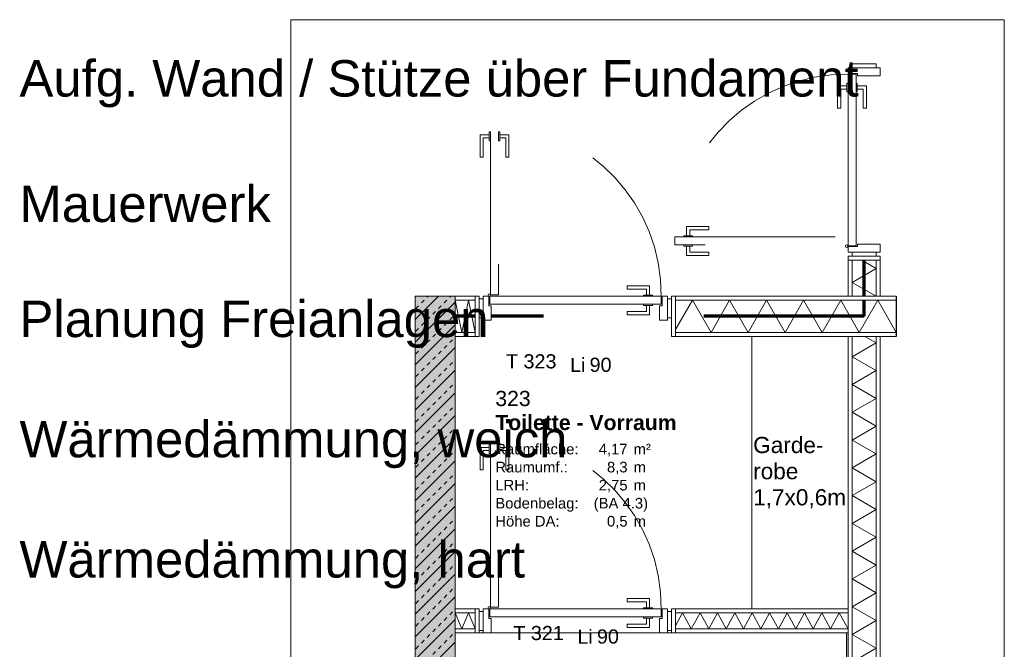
# Model space of a CAD drawing. Header units: metres. Extents: x -49 to 152, y -127 to 99.
# Tile 166 of 177: x 36.21 to 42.35, y -8.28 to -4.35. Entities that reach past the tile are written whole.
import ezdxf
from ezdxf.enums import TextEntityAlignment as Align

# ---------------------------------------------------------------- set-up
doc = ezdxf.new("R2010")
doc.units = ezdxf.units.M
doc.linetypes.add('gestrichelt - 01', pattern=[2, 1, -1])
for name, color, linetype, lineweight, true_color in [('013_Beton und Stahlbetonarbeiten-000 Sichtbeton-333 Außenstütze', 5, 'Continuous', 5, 0x0000ff), ('013_Beton und Stahlbetonarbeiten-000 Sichtbeton-334 Außenwandöf', 5, 'Continuous', 5, 0x0000ff), ('013_Beton und Stahlbetonarbeiten-000 Sichtbeton-341 tragende In', 5, 'Continuous', 5, 0x0000ff), ('013_Beton und Stahlbetonarbeiten-000 Sichtbeton-344 Innenwandöf', 5, 'Continuous', 5, 0x0000ff), ('039_Trockenbauarbeiten-340 Dämmung', 7, 'Continuous', 9, 0xc0c0c0), ('045_Sanitärausstattung-allg.', 9, 'Continuous', 9, 0x808080), ('AV1-Stempel-Türnummern', 7, 'Continuous', 100, 0x02abea)]:
    doc.layers.add(name, color=color, linetype=linetype, lineweight=lineweight, true_color=true_color)
for name, color, linetype, lineweight in [('013_Beton und Stahlbetonarbeiten-340 Innenwände', 7, 'Continuous', 18), ('024_Fliesen_Plattenarbeiten-340 Fliesen', 7, 'Continuous', 9), ('027_Tischlerarbeiten-340 Innentüren', 7, 'Continuous', 9), ('031_Metallbauarbeiten-340 Innentüren _ Elemente', 7, 'Continuous', 9), ('039_Trockenbauarbeiten-340 Gipskarton', 7, 'Continuous', 9), ('_Legende (2D)', 7, 'Continuous', 9), ('_OG 3 (2D)', 7, 'Continuous', 9), ('AV1-Brandschutzkonzept-Brandschutzkonzept', 7, 'Continuous', 5), ('AV1-Stempel-Raumstempel', 7, 'Continuous', 9), ('Keine', 7, 'Continuous', 9)]:
    doc.layers.add(name, color=color, linetype=linetype, lineweight=lineweight)
doc.styles.add('Arial', font='arial.ttf')
doc.styles.add('Arial (bold)', font='arialbd.ttf')

# ---------------------------------------------------------------- blocks, each defined once
blk = doc.blocks.new('Group-57')
at = {"color": 255, "linetype": 'Continuous', "lineweight": 5}
blk.add_wipeout([(39.05, -6.1), (38.925, -6.1), (38.925, -6.3), (39.05, -6.3)], dxfattribs=at).dxf.layer = '039_Trockenbauarbeiten-340 Dämmung'
blk = doc.blocks.new('Group-58')
at = {"layer": '039_Trockenbauarbeiten-340 Dämmung', "transparency": 33554687, "flags": 128}
blk.add_lwpolyline([(39.0502, -6.3), (39.0085, -6.1), (38.9667, -6.3), (38.925, -6.1)], dxfattribs=at)
blk = doc.blocks.new('Group-59')
at = {"layer": '039_Trockenbauarbeiten-340 Dämmung'}
blk.add_blockref('Group-57', (0, 0), dxfattribs=at)
at = {"layer": '039_Trockenbauarbeiten-340 Dämmung', "transparency": 33554687}
blk.add_blockref('Group-58', (0, 0), dxfattribs=at)
blk = doc.blocks.new('Group-60')
at = {"color": 255, "linetype": 'Continuous', "lineweight": 5}
blk.add_wipeout([(39.05, -8.05), (38.925, -8.05), (38.925, -8.15), (39.05, -8.15)], dxfattribs=at).dxf.layer = '039_Trockenbauarbeiten-340 Dämmung'
blk = doc.blocks.new('Group-61')
at = {"layer": '039_Trockenbauarbeiten-340 Dämmung', "transparency": 33554687, "flags": 128}
blk.add_lwpolyline([(39.0502, -8.15), (39.0085, -8.05), (38.9667, -8.15), (38.925, -8.05)], dxfattribs=at)
blk = doc.blocks.new('Group-62')
at = {"layer": '039_Trockenbauarbeiten-340 Dämmung'}
blk.add_blockref('Group-60', (0, 0), dxfattribs=at)
at = {"layer": '039_Trockenbauarbeiten-340 Dämmung', "transparency": 33554687}
blk.add_blockref('Group-61', (0, 0), dxfattribs=at)
blk = doc.blocks.new('Group-725')
at = {"color": 255, "linetype": 'Continuous', "lineweight": 5}
blk.add_wipeout([(-16.075, 13.45), (-15.825, 13.45), (-15.825, 13.6), (-16.075, 13.6)], dxfattribs=at).dxf.layer = '039_Trockenbauarbeiten-340 Dämmung'
blk = doc.blocks.new('Group-726')
at = {"layer": '039_Trockenbauarbeiten-340 Dämmung', "transparency": 33554687, "flags": 128}
blk.add_lwpolyline([(-16.075, 13.6), (-15.9884, 13.45), (-15.9018, 13.6), (-15.825, 13.467)], dxfattribs=at)
blk = doc.blocks.new('Group-727')
at = {"layer": '039_Trockenbauarbeiten-340 Dämmung'}
blk.add_blockref('Group-725', (0, 0), dxfattribs=at)
at = {"layer": '039_Trockenbauarbeiten-340 Dämmung', "transparency": 33554687}
blk.add_blockref('Group-726', (0, 0), dxfattribs=at)
blk = doc.blocks.new('Parametric Object-92')
at = {"layer": '039_Trockenbauarbeiten-340 Dämmung', "color": 7, "transparency": 33554687}
blk.add_blockref('Group-727', (0, 0), dxfattribs=at)
at = {"layer": '039_Trockenbauarbeiten-340 Dämmung', "color": 0, "flags": 1}
for tag in ['IFC_UUID', 'instanceID', 'prm0_name', 'prm0_type', 'prm0_value', 'prm1_name', 'prm1_type', 'prm1_value', 'prm2_name', 'prm2_type', 'prm2_value', 'prm3_name', 'prm3_type', 'prm3_value', 'prm4_name', 'prm4_type', 'prm4_value', 'prm5_name', 'prm5_type', 'prm5_value', 'prm6_name', 'prm6_type', 'prm6_value']:
    blk.add_attdef(tag, (41.4, -6.075), '', height=0.00018, dxfattribs=at)
blk = doc.blocks.new('Group-728')
at = {"color": 255, "linetype": 'Continuous', "lineweight": 5}
blk.add_wipeout([(41.375, -8.05), (40.3, -8.05), (40.3, -8.15), (41.375, -8.15)], dxfattribs=at).dxf.layer = '039_Trockenbauarbeiten-340 Dämmung'
blk = doc.blocks.new('Group-729')
at = {"layer": '039_Trockenbauarbeiten-340 Dämmung', "transparency": 33554687, "flags": 128}
for points in [[(40.7234, -8.15), (40.6691, -8.05), (40.6147, -8.15), (40.5604, -8.05), (40.5061, -8.15), (40.4518, -8.05), (40.3975, -8.15), (40.3431, -8.05), (40.3, -8.1294)], [(41.0493, -8.15), (40.995, -8.05), (40.9407, -8.15), (40.8863, -8.05), (40.832, -8.15), (40.7777, -8.05), (40.7234, -8.15), (40.6691, -8.05), (40.6259, -8.1294)], [(41.3752, -8.15), (41.3209, -8.05), (41.2666, -8.15), (41.2123, -8.05), (41.1579, -8.15), (41.1036, -8.05), (41.0493, -8.15), (40.995, -8.05), (40.9518, -8.1294)]]:
    blk.add_lwpolyline(points, dxfattribs=at)
blk = doc.blocks.new('Group-730')
at = {"layer": '039_Trockenbauarbeiten-340 Dämmung'}
blk.add_blockref('Group-728', (0, 0), dxfattribs=at)
at = {"layer": '039_Trockenbauarbeiten-340 Dämmung', "transparency": 33554687}
blk.add_blockref('Group-729', (0, 0), dxfattribs=at)
blk = doc.blocks.new('Group-731')
at = {"color": 255, "linetype": 'Continuous', "lineweight": 5}
blk.add_wipeout([(-21.475, 13.45), (-16.325, 13.45), (-16.325, 13.6), (-21.475, 13.6)], dxfattribs=at).dxf.layer = '039_Trockenbauarbeiten-340 Dämmung'
blk = doc.blocks.new('Group-732')
at = {"layer": '039_Trockenbauarbeiten-340 Dämmung', "transparency": 33554687, "flags": 128}
blk.add_lwpolyline([(-21.475, 13.6), (-21.3884, 13.45), (-21.3018, 13.6), (-21.2152, 13.45), (-21.1286, 13.6), (-21.042, 13.45), (-20.9554, 13.6), (-20.8688, 13.45), (-20.7822, 13.6), (-20.6956, 13.45), (-20.609, 13.6), (-20.5224, 13.45), (-20.4358, 13.6), (-20.3492, 13.45), (-20.2626, 13.6), (-20.176, 13.45), (-20.0894, 13.6), (-20.0028, 13.45), (-19.9162, 13.6), (-19.8296, 13.45), (-19.7429, 13.6), (-19.6563, 13.45), (-19.5697, 13.6), (-19.4831, 13.45), (-19.3965, 13.6), (-19.3099, 13.45), (-19.2233, 13.6), (-19.1367, 13.45), (-19.0501, 13.6), (-18.9635, 13.45), (-18.8769, 13.6), (-18.7903, 13.45), (-18.7037, 13.6), (-18.6171, 13.45), (-18.5305, 13.6), (-18.4439, 13.45), (-18.3573, 13.6), (-18.2707, 13.45), (-18.1841, 13.6), (-18.0975, 13.45), (-18.0109, 13.6), (-17.9243, 13.45), (-17.8377, 13.6), (-17.7511, 13.45), (-17.6645, 13.6), (-17.5779, 13.45), (-17.4913, 13.6), (-17.4047, 13.45), (-17.3181, 13.6), (-17.2315, 13.45), (-17.1449, 13.6), (-17.0583, 13.45), (-16.9717, 13.6), (-16.8851, 13.45), (-16.7985, 13.6), (-16.7119, 13.45), (-16.6253, 13.6), (-16.5387, 13.45), (-16.4521, 13.6), (-16.3655, 13.45), (-16.325, 13.5201)], dxfattribs=at)
blk = doc.blocks.new('Group-733')
at = {"layer": '039_Trockenbauarbeiten-340 Dämmung'}
blk.add_blockref('Group-731', (0, 0), dxfattribs=at)
at = {"layer": '039_Trockenbauarbeiten-340 Dämmung', "transparency": 33554687}
blk.add_blockref('Group-732', (0, 0), dxfattribs=at)
blk = doc.blocks.new('Parametric Object-93')
at = {"layer": '039_Trockenbauarbeiten-340 Dämmung', "color": 7, "transparency": 33554687}
blk.add_blockref('Group-733', (0, 0), dxfattribs=at)
at = {"layer": '039_Trockenbauarbeiten-340 Dämmung', "color": 0, "flags": 1}
for tag in ['IFC_UUID', 'instanceID', 'prm0_name', 'prm0_type', 'prm0_value', 'prm1_name', 'prm1_type', 'prm1_value', 'prm2_name', 'prm2_type', 'prm2_value', 'prm3_name', 'prm3_type', 'prm3_value', 'prm4_name', 'prm4_type', 'prm4_value', 'prm5_name', 'prm5_type', 'prm5_value', 'prm6_name', 'prm6_type', 'prm6_value']:
    blk.add_attdef(tag, (41.4, -11.475), '', height=0.00018, dxfattribs=at)
blk = doc.blocks.new('Group-734')
at = {"color": 255, "linetype": 'Continuous', "lineweight": 5}
blk.add_wipeout([(41.676, -6.1), (40.3, -6.1), (40.3, -6.3), (41.676, -6.3)], dxfattribs=at).dxf.layer = '039_Trockenbauarbeiten-340 Dämmung'
blk = doc.blocks.new('Group-735')
at = {"layer": '039_Trockenbauarbeiten-340 Dämmung', "transparency": 33554687, "flags": 128}
blk.add_lwpolyline([(41.676, -6.3), (41.5604, -6.1), (41.4449, -6.3), (41.3293, -6.1), (41.2138, -6.3), (41.0982, -6.1), (40.9827, -6.3), (40.8671, -6.1), (40.7516, -6.3), (40.636, -6.1), (40.5205, -6.3), (40.4049, -6.1), (40.3, -6.2816)], dxfattribs=at)
blk = doc.blocks.new('Group-736')
at = {"layer": '039_Trockenbauarbeiten-340 Dämmung'}
blk.add_blockref('Group-734', (0, 0), dxfattribs=at)
at = {"layer": '039_Trockenbauarbeiten-340 Dämmung', "transparency": 33554687}
blk.add_blockref('Group-735', (0, 0), dxfattribs=at)
blk = doc.blocks.new('Türnummer 2 - Innentür')
at = {"layer": '031_Metallbauarbeiten-340 Innentüren _ Elemente', "char_height": 0.08826, "attachment_point": 8, "line_spacing_factor": 0.965511, "style": 'Arial'}
for s, insert in [('Li', (0, -0.0671)), ('90', (0.1423, -0.0671))]:
    blk.add_mtext(s, dxfattribs=dict(at, insert=insert))
at = {"layer": '031_Metallbauarbeiten-340 Innentüren _ Elemente', "style": 'Arial'}
blk.add_attdef('Türnummer', text='', height=0.0883, dxfattribs=at).set_placement((-0.2903, -0.071), align=Align.BOTTOM_CENTER)
at = {"layer": '031_Metallbauarbeiten-340 Innentüren _ Elemente', "color": 7, "transparency": 33554687, "style": 'Arial'}
blk.add_attdef('Schallschutzklasse', text='', height=0.0883, dxfattribs=at).set_placement((-0.1763, -0.2296), align=Align.BOTTOM_CENTER)
at = {"layer": 'Keine', "color": 0, "flags": 1}
for tag, p in [('Lichte_Breite', (-0.4481, -0.3885)), ('Panikfunktion', (-0.4481, -0.5473)), ('AT-Nr.', (-0.4481, -0.7062))]:
    blk.add_attdef(tag, p, '', height=0.0883, dxfattribs=at)
blk = doc.blocks.new('Raumstempel - Symbol - 2')
at = {"layer": 'AV1-Stempel-Raumstempel', "attachment_point": 1, "line_spacing_factor": 0.969524, "style": 'Arial'}
for s, insert, char_height in [('m²', (1.0125, -0.5049), 0.0662), ('Raumfläche:', (0.15, -0.5049), 0.066198), ('Raumumf.:', (0.15, -0.6174), 0.0662), ('m', (1.0125, -0.6174), 0.0662), ('LRH:', (0.15, -0.7299), 0.0662), ('m', (1.0125, -0.7299), 0.0662), ('Bodenbelag:', (0.15, -0.8424), 0.066198), ('Höhe DA:', (0.15, -0.9549), 0.0662), ('m', (1.0125, -0.9549), 0.0662)]:
    blk.add_mtext(s, dxfattribs=dict(at, insert=insert, char_height=char_height))
at = {"layer": 'AV1-Stempel-Raumstempel'}
for tag, style, p in [('Raumnummer', 'Arial', (0.15, -0.175)), ('Raumname', 'Arial (bold)', (0.15, -0.325))]:
    blk.add_attdef(tag, text='', height=0.0946, dxfattribs=dict(at, style=style)).set_placement(p, align=Align.TOP_LEFT)
at = {"layer": 'AV1-Stempel-Raumstempel', "style": 'Arial'}
for tag, p in [('Raumfläche', (0.975, -0.5049)), ('Raumumfang', (0.975, -0.6174)), ('LRH', (0.975, -0.7299)), ('Bodendetail', (1.1028, -0.8424)), ('Höhe_DA', (0.975, -0.9549))]:
    blk.add_attdef(tag, text='', height=0.0662, dxfattribs=at).set_placement(p, align=Align.TOP_RIGHT)
at = {"layer": 'Keine', "color": 0, "flags": 1}
for tag, p in [('Bodenbelag', (0, -1.3327)), ('Decke', (0, -1.5029))]:
    blk.add_attdef(tag, p, '', height=0.0946, dxfattribs=at)
blk = doc.blocks.new('COE - Innentür 1.20 _ 0.15')
at = {"layer": '027_Tischlerarbeiten-340 Innentüren', "color": 253, "linetype": 'gestrichelt - 01', "lineweight": 9, "transparency": 33554687, "flags": 128}
for points in [[(-0.0575, 1.0775), (-0.0775, 1.0775), (-0.0775, 1.115), (-0.1975, 1.115), (-0.1975, 1.135), (-0.0575, 1.135)], [(-1.055, 1.07), (0.015, 1.07), (0.015, 1.02), (-1.055, 1.02)], [(-0.095, 1.07), (-0.095, 1.0775), (-0.04, 1.0775), (-0.04, 1.07)], [(-0.0575, 1.0125), (-0.0775, 1.0125), (-0.0775, 0.975), (-0.1975, 0.975), (-0.1975, 0.955), (-0.0575, 0.955)], [(-0.095, 1.0125), (-0.095, 1.02), (-0.04, 1.02), (-0.04, 1.0125)]]:
    blk.add_lwpolyline(points, close=True, dxfattribs=at)
at = {"layer": '027_Tischlerarbeiten-340 Innentüren', "color": 253, "linetype": 'gestrichelt - 01', "lineweight": 9, "transparency": 33554687}
blk.add_arc((-1.0575, 1.0775), 1.0725, 269.55814, 356.61627, dxfattribs=at)
at = {"color": 255}
for points in [[(-1.2, 1.14), (-1.08, 1.14), (-1.08, 1.115), (-1.2, 1.115)], [(-1.2, -0.035), (-1.08, -0.035), (-1.08, -0.06), (-1.2, -0.06)]]:
    blk.add_wipeout(points, dxfattribs=at).dxf.layer = '027_Tischlerarbeiten-340 Innentüren'
at = {"layer": '027_Tischlerarbeiten-340 Innentüren', "flags": 128}
for points in [[(-1.2, 1.14), (-1.08, 1.14), (-1.08, 1.115), (-1.2, 1.115)], [(-1.2, -0.035), (-1.08, -0.035), (-1.08, -0.06), (-1.2, -0.06)]]:
    blk.add_lwpolyline(points, close=True, dxfattribs=at)
at = {"color": 255}
blk.add_wipeout([(-1.065, 0), (-1.125, 0), (-1.125, 0.015), (-1.215, 0.015), (-1.215, -0.035), (-1.065, -0.035)], dxfattribs=at).dxf.layer = '027_Tischlerarbeiten-340 Innentüren'
at = {"layer": '027_Tischlerarbeiten-340 Innentüren', "flags": 128}
blk.add_lwpolyline([(-1.065, 0), (-1.125, 0), (-1.125, 0.015), (-1.215, 0.015), (-1.215, -0.035), (-1.065, -0.035)], close=True, dxfattribs=at)
at = {"color": 255}
blk.add_wipeout([(-1.065, 1.075), (-1.065, 0.005), (-1.115, 0.005), (-1.115, 1.075)], dxfattribs=at).dxf.layer = '027_Tischlerarbeiten-340 Innentüren'
at = {"layer": '027_Tischlerarbeiten-340 Innentüren', "flags": 128}
blk.add_lwpolyline([(-1.065, 1.075), (-1.065, 0.005), (-1.115, 0.005), (-1.115, 1.075)], close=True, dxfattribs=at)
at = {"color": 255}
for points in [[(-1.065, 1.08), (-1.125, 1.08), (-1.125, 1.065), (-1.215, 1.065), (-1.215, 1.115), (-1.065, 1.115)], [(-1.1225, 0.0775), (-1.1225, 0.0975), (-1.16, 0.0975), (-1.16, 0.2175), (-1.18, 0.2175), (-1.18, 0.0775)], [(-1.0575, 0.0775), (-1.0575, 0.0975), (-1.02, 0.0975), (-1.02, 0.2175), (-1, 0.2175), (-1, 0.0775)]]:
    blk.add_wipeout(points, dxfattribs=at).dxf.layer = '027_Tischlerarbeiten-340 Innentüren'
at = {"layer": '027_Tischlerarbeiten-340 Innentüren', "flags": 128}
for points in [[(-1.065, 1.08), (-1.125, 1.08), (-1.125, 1.065), (-1.215, 1.065), (-1.215, 1.115), (-1.065, 1.115)], [(-1.1225, 0.0775), (-1.1225, 0.0975), (-1.16, 0.0975), (-1.16, 0.2175), (-1.18, 0.2175), (-1.18, 0.0775)], [(-1.0575, 0.0775), (-1.0575, 0.0975), (-1.02, 0.0975), (-1.02, 0.2175), (-1, 0.2175), (-1, 0.0775)]]:
    blk.add_lwpolyline(points, close=True, dxfattribs=at)
at = {"color": 255}
for points in [[(-1.05, 1.0775), (-1.0522, 1.0722), (-1.0575, 1.07), (-1.0628, 1.0722), (-1.065, 1.0775), (-1.0628, 1.0828), (-1.0575, 1.085), (-1.0522, 1.0828)], [(-1.1225, 0.115), (-1.115, 0.115), (-1.115, 0.06), (-1.1225, 0.06)], [(-1.065, 0.115), (-1.0575, 0.115), (-1.0575, 0.06), (-1.065, 0.06)]]:
    blk.add_wipeout(points, dxfattribs=at).dxf.layer = '027_Tischlerarbeiten-340 Innentüren'
at = {"layer": '027_Tischlerarbeiten-340 Innentüren', "flags": 128}
for points in [[(-1.1225, 0.115), (-1.115, 0.115), (-1.115, 0.06), (-1.1225, 0.06)], [(-1.065, 0.115), (-1.0575, 0.115), (-1.0575, 0.06), (-1.065, 0.06)]]:
    blk.add_lwpolyline(points, close=True, dxfattribs=at)
at = {"layer": '027_Tischlerarbeiten-340 Innentüren'}
blk.add_circle((-1.0575, 1.0775), 0.0075, dxfattribs=at)
blk = doc.blocks.new('Group-740')
at = {"layer": '027_Tischlerarbeiten-340 Innentüren', "color": 253, "linetype": 'gestrichelt - 01', "lineweight": 9, "transparency": 33554687, "flags": 128}
for points in [[(40.3675, -5.6975), (40.3875, -5.6975), (40.3875, -5.66), (40.5075, -5.66), (40.5075, -5.64), (40.3675, -5.64)], [(40.295, -5.705), (41.365, -5.705), (41.365, -5.755), (40.295, -5.755)], [(40.35, -5.6975), (40.405, -5.6975), (40.405, -5.705), (40.35, -5.705)], [(40.35, -5.755), (40.405, -5.755), (40.405, -5.7625), (40.35, -5.7625)], [(40.3675, -5.7625), (40.3875, -5.7625), (40.3875, -5.8), (40.5075, -5.8), (40.5075, -5.82), (40.3675, -5.82)]]:
    blk.add_lwpolyline(points, close=True, dxfattribs=at)
at = {"layer": '027_Tischlerarbeiten-340 Innentüren', "color": 253, "linetype": 'gestrichelt - 01', "lineweight": 9, "transparency": 33554687}
blk.add_arc((41.3675, -5.7625), 1.0725, 89.55814, 176.61627, dxfattribs=at)
at = {"color": 255}
for points in [[(41.4, -4.625), (41.55, -4.625), (41.55, -4.65), (41.4, -4.65)], [(41.4, -5.8), (41.55, -5.8), (41.55, -5.825), (41.4, -5.825)]]:
    blk.add_wipeout(points, dxfattribs=at).dxf.layer = '027_Tischlerarbeiten-340 Innentüren'
at = {"layer": '027_Tischlerarbeiten-340 Innentüren', "flags": 128}
for points in [[(41.4, -4.625), (41.55, -4.625), (41.55, -4.65), (41.4, -4.65)], [(41.4, -5.8), (41.55, -5.8), (41.55, -5.825), (41.4, -5.825)]]:
    blk.add_lwpolyline(points, close=True, dxfattribs=at)
at = {"color": 255}
blk.add_wipeout([(41.375, -4.685), (41.435, -4.685), (41.435, -4.7), (41.575, -4.7), (41.575, -4.65), (41.375, -4.65)], dxfattribs=at).dxf.layer = '027_Tischlerarbeiten-340 Innentüren'
at = {"layer": '027_Tischlerarbeiten-340 Innentüren', "flags": 128}
blk.add_lwpolyline([(41.375, -4.685), (41.435, -4.685), (41.435, -4.7), (41.575, -4.7), (41.575, -4.65), (41.375, -4.65)], close=True, dxfattribs=at)
at = {"color": 255}
blk.add_wipeout([(41.375, -4.69), (41.425, -4.69), (41.425, -5.76), (41.375, -5.76)], dxfattribs=at).dxf.layer = '027_Tischlerarbeiten-340 Innentüren'
at = {"layer": '027_Tischlerarbeiten-340 Innentüren', "flags": 128}
blk.add_lwpolyline([(41.375, -4.69), (41.425, -4.69), (41.425, -5.76), (41.375, -5.76)], close=True, dxfattribs=at)
at = {"color": 255}
for points in [[(41.3675, -4.7625), (41.3675, -4.7825), (41.33, -4.7825), (41.33, -4.9025), (41.31, -4.9025), (41.31, -4.7625)], [(41.4325, -4.7625), (41.4325, -4.7825), (41.47, -4.7825), (41.47, -4.9025), (41.49, -4.9025), (41.49, -4.7625)], [(41.375, -5.765), (41.435, -5.765), (41.435, -5.75), (41.575, -5.75), (41.575, -5.8), (41.375, -5.8)]]:
    blk.add_wipeout(points, dxfattribs=at).dxf.layer = '027_Tischlerarbeiten-340 Innentüren'
at = {"layer": '027_Tischlerarbeiten-340 Innentüren', "flags": 128}
for points in [[(41.3675, -4.7625), (41.3675, -4.7825), (41.33, -4.7825), (41.33, -4.9025), (41.31, -4.9025), (41.31, -4.7625)], [(41.4325, -4.7625), (41.4325, -4.7825), (41.47, -4.7825), (41.47, -4.9025), (41.49, -4.9025), (41.49, -4.7625)], [(41.375, -5.765), (41.435, -5.765), (41.435, -5.75), (41.575, -5.75), (41.575, -5.8), (41.375, -5.8)]]:
    blk.add_lwpolyline(points, close=True, dxfattribs=at)
at = {"color": 255}
for points in [[(41.3675, -4.745), (41.375, -4.745), (41.375, -4.8), (41.3675, -4.8)], [(41.425, -4.745), (41.4325, -4.745), (41.4325, -4.8), (41.425, -4.8)], [(41.36, -5.7625), (41.3622, -5.7572), (41.3675, -5.755), (41.3728, -5.7572), (41.375, -5.7625), (41.3728, -5.7678), (41.3675, -5.77), (41.3622, -5.7678)]]:
    blk.add_wipeout(points, dxfattribs=at).dxf.layer = '027_Tischlerarbeiten-340 Innentüren'
at = {"layer": '027_Tischlerarbeiten-340 Innentüren', "flags": 128}
for points in [[(41.3675, -4.745), (41.375, -4.745), (41.375, -4.8), (41.3675, -4.8)], [(41.425, -4.745), (41.4325, -4.745), (41.4325, -4.8), (41.425, -4.8)]]:
    blk.add_lwpolyline(points, close=True, dxfattribs=at)
at = {"layer": '027_Tischlerarbeiten-340 Innentüren'}
blk.add_circle((41.3675, -5.7625), 0.0075, dxfattribs=at)
blk = doc.blocks.new('OG 3 (2D)')
at = {"layer": '013_Beton und Stahlbetonarbeiten-000 Sichtbeton-334 Außenwandöf', "color": 30}
blk.add_solid([(38.725, -11.725), (38.675, -11.725), (38.725, -6.325), (38.675, -6.325)], dxfattribs=at)
at = {"layer": '013_Beton und Stahlbetonarbeiten-000 Sichtbeton-344 Innenwandöf', "color": 30}
blk.add_solid([(38.725, -6.125), (38.725, -6.325), (38.675, -6.075), (38.675, -6.325)], dxfattribs=at)
at = {"layer": '039_Trockenbauarbeiten-340 Dämmung', "color": 7, "transparency": 33554687}
for name in ['Group-59', 'Group-62']:
    blk.add_blockref(name, (0, 0), dxfattribs=at)
at = {"layer": 'AV1-Stempel-Raumstempel'}
blk.add_blockref('Raumstempel - Symbol - 2', (39.025, -6.49), dxfattribs=at).add_auto_attribs({'Raumname': 'Toilette - Vorraum', 'Raumnummer': '323', 'Bodendetail': '(BA 4.3)', 'Raumfläche': '4,17', 'LRH': '2,75', 'Raumumfang': '8,3', 'Höhe_DA': '0,5'})
at = {"layer": 'AV1-Stempel-Türnummern', "color": 7}
ref = blk.add_blockref('Türnummer 2 - Innentür', (39.6892, -6.4804), dxfattribs=at)
ref.add_attrib('Türnummer', 'T 323', dxfattribs={"layer": '031_Metallbauarbeiten-340 Innentüren _ Elemente', "height": 0.08826, "style": 'Arial'}).set_placement((39.3989, -6.5514), align=Align.BOTTOM_CENTER)
ref = blk.add_blockref('Türnummer 2 - Innentür', (39.735, -8.175), dxfattribs=at)
ref.add_attrib('Türnummer', 'T 321', dxfattribs={"layer": '031_Metallbauarbeiten-340 Innentüren _ Elemente', "height": 0.08826, "style": 'Arial'}).set_placement((39.4447, -8.246), align=Align.BOTTOM_CENTER)
at = {"color": 255}
for points, layer in [([(41.55, -5.825), (41.55, -6.075), (41.4, -6.075), (41.4, -5.825)], '039_Trockenbauarbeiten-340 Dämmung'), ([(40.775, -6.325), (41.375, -6.325), (41.375, -8.025), (40.775, -8.025)], '045_Sanitärausstattung-allg.')]:
    blk.add_wipeout(points, dxfattribs=at).dxf.layer = layer
at = {"layer": '013_Beton und Stahlbetonarbeiten-340 Innenwände', "linetype": 'Continuous', "lineweight": 0, "true_color": 0xc0c0c0}
blk.add_hatch(color=9, dxfattribs=at).paths.add_polyline_path([(38.675, -11.475), (38.675, -6.075), (38.925, -6.075), (38.925, -11.475)])
at = {"layer": '013_Beton und Stahlbetonarbeiten-340 Innenwände', "linetype": 'Continuous', "lineweight": 13}
h = blk.add_hatch(dxfattribs=at)
h.set_pattern_fill('Stahlbeton', color=251, style=0, pattern_type=2)
h.set_pattern_definition([(45, (0, 0), (0.07071068, -0.07071068), [0.025, -0.025])])
h.paths.add_polyline_path([(38.675, -11.475), (38.675, -6.075), (38.925, -6.075), (38.925, -11.475)])
h = blk.add_hatch(dxfattribs=at)
h.set_pattern_fill('Stahlbeton-1', color=251, style=0, pattern_type=2)
h.set_pattern_definition([(-135, (0.03106, -0.03313), (0.07071068, -0.07071068), [])])
h.paths.add_polyline_path([(38.675, -11.475), (38.675, -6.075), (38.925, -6.075), (38.925, -11.475)])
at = {"layer": '013_Beton und Stahlbetonarbeiten-000 Sichtbeton-341 tragende In', "color": 30}
blk.add_solid([(38.675, -6.075), (38.925, -6.075), (38.725, -6.125), (38.925, -6.125)], dxfattribs=at)
at = {"layer": '013_Beton und Stahlbetonarbeiten-340 Innenwände', "flags": 128}
blk.add_lwpolyline([(38.675, -11.475), (38.675, -6.075), (38.925, -6.075), (38.925, -11.475)], close=True, dxfattribs=at)
at = {"layer": '039_Trockenbauarbeiten-340 Dämmung', "flags": 128}
blk.add_lwpolyline([(41.55, -5.825), (41.55, -6.075), (41.4, -6.075), (41.4, -5.825)], close=True, dxfattribs=at)
at = {"layer": '045_Sanitärausstattung-allg.', "flags": 128}
blk.add_lwpolyline([(40.775, -6.325), (41.375, -6.325), (41.375, -8.025), (40.775, -8.025)], close=True, dxfattribs=at)
at = {"layer": '039_Trockenbauarbeiten-340 Dämmung', "xscale": -1, "rotation": 270}
blk.add_blockref('Parametric Object-92', (27.95, 10), dxfattribs=at)
at = {"color": 255}
for points, layer in [([(41.55, -11.475), (41.55, -6.325), (41.4, -6.325), (41.4, -11.475)], '039_Trockenbauarbeiten-340 Dämmung'), ([(38.925, -6.075), (39.075, -6.075), (39.075, -6.1), (38.925, -6.1)], '039_Trockenbauarbeiten-340 Gipskarton'), ([(38.925, -6.3), (39.075, -6.3), (39.075, -6.325), (38.925, -6.325)], '039_Trockenbauarbeiten-340 Gipskarton')]:
    blk.add_wipeout(points, dxfattribs=at).dxf.layer = layer
at = {"layer": '013_Beton und Stahlbetonarbeiten-000 Sichtbeton-333 Außenstütze', "color": 30}
blk.add_solid([(38.875, -11.525), (38.925, -11.525), (38.875, -6.125), (38.925, -6.125)], dxfattribs=at)
at = {"layer": '039_Trockenbauarbeiten-340 Dämmung', "flags": 128}
blk.add_lwpolyline([(41.55, -11.475), (41.55, -6.325), (41.4, -6.325), (41.4, -11.475)], close=True, dxfattribs=at)
at = {"layer": '039_Trockenbauarbeiten-340 Gipskarton', "flags": 128}
for points in [[(38.925, -6.075), (39.075, -6.075), (39.075, -6.1), (38.925, -6.1)], [(38.925, -6.3), (39.075, -6.3), (39.075, -6.325), (38.925, -6.325)]]:
    blk.add_lwpolyline(points, close=True, dxfattribs=at)
at = {"layer": '039_Trockenbauarbeiten-340 Dämmung', "color": 7, "transparency": 33554687}
blk.add_blockref('Group-730', (0, 0), dxfattribs=at)
at = {"layer": '039_Trockenbauarbeiten-340 Dämmung', "rotation": 90}
blk.add_blockref('Parametric Object-93', (55, 10), dxfattribs=at)
at = {"layer": '039_Trockenbauarbeiten-340 Dämmung', "color": 7, "transparency": 33554687}
blk.add_blockref('Group-736', (0, 0), dxfattribs=at)
at = {"layer": 'AV1-Brandschutzkonzept-Brandschutzkonzept', "color": 40, "linetype": 'gestrichelt - 01', "lineweight": 70, "true_color": 0xffc000, "transparency": 33554687}
for q in [(41.475, -5.825), (38.925, -6.2)]:
    blk.add_line((41.475, -6.2), q, dxfattribs=at)
at = {"color": 255}
for points in [[(41.375, -6.075), (41.4, -6.075), (41.4, -5.825), (41.375, -5.825)], [(41.55, -6.075), (41.575, -6.075), (41.575, -5.825), (41.55, -5.825)], [(41.4, -6.325), (41.375, -6.325), (41.375, -11.475), (41.4, -11.475)], [(41.575, -6.325), (41.55, -6.325), (41.55, -11.475), (41.575, -11.475)]]:
    blk.add_wipeout(points, dxfattribs=at).dxf.layer = '039_Trockenbauarbeiten-340 Gipskarton'
at = {"layer": '039_Trockenbauarbeiten-340 Gipskarton', "flags": 128}
for points in [[(41.375, -6.075), (41.4, -6.075), (41.4, -5.825), (41.375, -5.825)], [(41.55, -6.075), (41.575, -6.075), (41.575, -5.825), (41.55, -5.825)], [(41.4, -6.325), (41.375, -6.325), (41.375, -11.475), (41.4, -11.475)], [(41.575, -6.325), (41.55, -6.325), (41.55, -11.475), (41.575, -11.475)]]:
    blk.add_lwpolyline(points, close=True, dxfattribs=at)
at = {"layer": 'Keine', "color": 8, "transparency": 33554687, "insert": (40.7834, -7.175), "char_height": 0.10087, "attachment_point": 4, "line_spacing_factor": 0.969122, "style": 'Arial'}
blk.add_mtext('Garde-\\Probe\\P1,7x0,6m', dxfattribs=at)
at = {"color": 255}
for points in [[(39.075, -6.075), (39.075, -6.325), (39.05, -6.325), (39.05, -6.075)], [(40.3, -6.075), (40.3, -6.325), (40.275, -6.325), (40.275, -6.075)]]:
    blk.add_wipeout(points, dxfattribs=at).dxf.layer = '039_Trockenbauarbeiten-340 Gipskarton'
at = {"layer": '039_Trockenbauarbeiten-340 Gipskarton', "flags": 128}
for points in [[(39.075, -6.075), (39.075, -6.325), (39.05, -6.325), (39.05, -6.075)], [(40.3, -6.075), (40.3, -6.325), (40.275, -6.325), (40.275, -6.075)]]:
    blk.add_lwpolyline(points, close=True, dxfattribs=at)
at = {"color": 255}
for points in [[(41.375, -5.825), (41.375, -5.85), (41.575, -5.85), (41.575, -5.825)], [(40.275, -8.025), (41.375, -8.025), (41.375, -8.05), (40.275, -8.05)], [(40.275, -8.15), (41.375, -8.15), (41.375, -8.175), (40.275, -8.175)]]:
    blk.add_wipeout(points, dxfattribs=at).dxf.layer = '039_Trockenbauarbeiten-340 Gipskarton'
at = {"layer": '024_Fliesen_Plattenarbeiten-340 Fliesen', "linetype": 'Continuous', "lineweight": 0}
blk.add_hatch(color=140, dxfattribs=at).paths.add_polyline_path([(41.365, -8.175), (41.375, -8.175), (41.375, -11.265), (41.365, -11.265)])
at = {"layer": '024_Fliesen_Plattenarbeiten-340 Fliesen', "flags": 128}
blk.add_lwpolyline([(41.365, -8.175), (41.375, -8.175), (41.375, -11.265), (41.365, -11.265)], close=True, dxfattribs=at)
at = {"layer": '039_Trockenbauarbeiten-340 Gipskarton', "flags": 128}
for points in [[(41.375, -5.825), (41.375, -5.85), (41.575, -5.85), (41.575, -5.825)], [(40.275, -8.025), (41.375, -8.025), (41.375, -8.05), (40.275, -8.05)], [(40.275, -8.15), (41.375, -8.15), (41.375, -8.175), (40.275, -8.175)]]:
    blk.add_lwpolyline(points, close=True, dxfattribs=at)
at = {"color": 255}
for points in [[(40.3, -6.075), (41.676, -6.075), (41.676, -6.1), (40.3, -6.1)], [(40.3, -6.3), (41.676, -6.3), (41.676, -6.325), (40.3, -6.325)]]:
    blk.add_wipeout(points, dxfattribs=at).dxf.layer = '039_Trockenbauarbeiten-340 Gipskarton'
at = {"layer": '039_Trockenbauarbeiten-340 Gipskarton', "flags": 128}
for points in [[(40.3, -6.075), (41.676, -6.075), (41.676, -6.1), (40.3, -6.1)], [(40.3, -6.3), (41.676, -6.3), (41.676, -6.325), (40.3, -6.325)]]:
    blk.add_lwpolyline(points, close=True, dxfattribs=at)
at = {"layer": 'Keine', "color": 255, "linetype": 'Continuous', "lineweight": 25}
blk.add_line((41.676, -6.075), (41.676, -6.325), dxfattribs=at)
at = {"color": 255}
blk.add_wipeout([(40.275, -8.175), (40.275, -8.025), (40.3, -8.025), (40.3, -8.175)], dxfattribs=at).dxf.layer = '039_Trockenbauarbeiten-340 Gipskarton'
at = {"layer": '039_Trockenbauarbeiten-340 Gipskarton', "flags": 128}
blk.add_lwpolyline([(40.275, -8.175), (40.275, -8.025), (40.3, -8.025), (40.3, -8.175)], close=True, dxfattribs=at)
at = {"layer": '027_Tischlerarbeiten-340 Innentüren', "color": 7, "rotation": 90}
blk.add_blockref('COE - Innentür 1.20 _ 0.15', (40.215, -5.01), dxfattribs=at)
at = {"layer": '027_Tischlerarbeiten-340 Innentüren', "color": 7}
blk.add_blockref('Group-740', (0, 0), dxfattribs=at)
at = {"layer": '027_Tischlerarbeiten-340 Innentüren', "color": 7, "rotation": 90}
blk.add_blockref('COE - Innentür 1.20 _ 0.15', (40.215, -6.96), dxfattribs=at)
at = {"color": 255}
for points in [[(38.925, -8.025), (39.075, -8.025), (39.075, -8.05), (38.925, -8.05)], [(38.925, -8.15), (39.075, -8.15), (39.075, -8.175), (38.925, -8.175)]]:
    blk.add_wipeout(points, dxfattribs=at).dxf.layer = '039_Trockenbauarbeiten-340 Gipskarton'
at = {"layer": '039_Trockenbauarbeiten-340 Gipskarton', "flags": 128}
for points in [[(38.925, -8.025), (39.075, -8.025), (39.075, -8.05), (38.925, -8.05)], [(38.925, -8.15), (39.075, -8.15), (39.075, -8.175), (38.925, -8.175)]]:
    blk.add_lwpolyline(points, close=True, dxfattribs=at)
at = {"color": 255}
blk.add_wipeout([(39.05, -8.025), (39.075, -8.025), (39.075, -8.175), (39.05, -8.175)], dxfattribs=at).dxf.layer = '039_Trockenbauarbeiten-340 Gipskarton'
at = {"layer": '039_Trockenbauarbeiten-340 Gipskarton', "flags": 128}
blk.add_lwpolyline([(39.05, -8.025), (39.075, -8.025), (39.075, -8.175), (39.05, -8.175)], close=True, dxfattribs=at)
at = {"layer": 'Keine', "color": 106, "linetype": 'Continuous', "lineweight": 13, "flags": 128}
blk.add_lwpolyline([(37.9, -4.35), (42.35, -4.35), (42.35, -12.75), (37.9, -12.75)], close=True, dxfattribs=at)
at = {"layer": 'Keine', "color": 8, "linetype": 'Continuous', "lineweight": 13, "flags": 128}
blk.add_lwpolyline([(38.925, -8.175), (41.365, -8.175), (41.365, -11.265), (38.925, -11.265)], close=True, dxfattribs=at)
blk = doc.blocks.new('Legende (2D)')
at = {"layer": 'Keine', "color": 7, "transparency": 33554687, "attachment_point": 4, "line_spacing_factor": 0.969122, "style": 'Arial'}
for s, insert, char_height in [('Aufg. Wand / Stütze über Fundament', (36.2069, -4.75), 0.226963), ('Mauerwerk', (36.2069, -5.5), 0.22696), ('Planung Freianlagen', (36.2069, -6.25), 0.226963), ('Wärmedämmung, weich', (36.2069, -7), 0.226963), ('Wärmedämmung, hart', (36.2069, -7.75), 0.226963)]:
    blk.add_mtext(s, dxfattribs=dict(at, insert=insert, char_height=char_height))

msp = doc.modelspace()

# ---------------------------------------------------------------- block references
at = {"layer": '_OG 3 (2D)'}
msp.add_blockref('OG 3 (2D)', (0, 0), dxfattribs=at)

# ---------------------------------------------------------------- next in the draw order: block references
at = {"layer": '_Legende (2D)'}
msp.add_blockref('Legende (2D)', (0, 0), dxfattribs=at)

doc.saveas('drawing.dxf')
